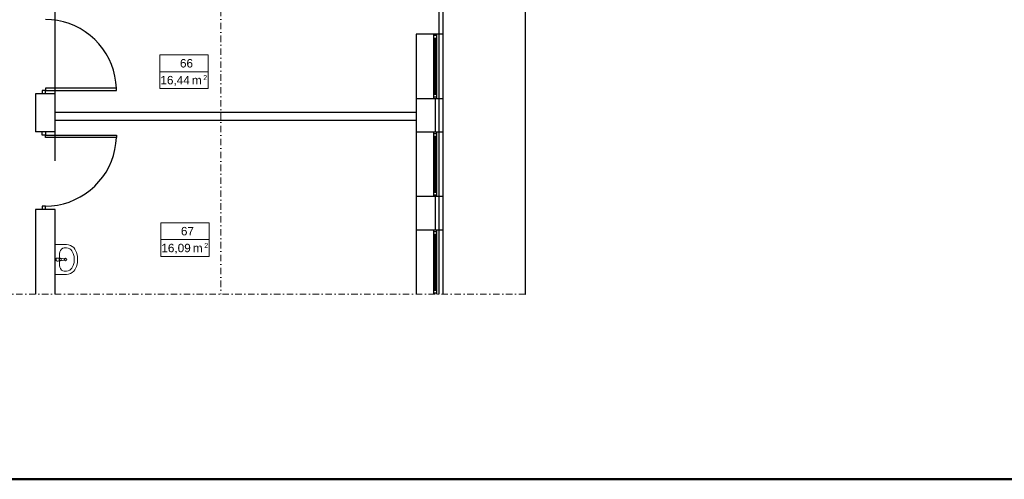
# Model space of a CAD drawing. Header units: millimetres. Extents: x -25785 to 64215, y 1802 to 45092.
# Tile 12 of 53: x 11866 to 27151, y 2956 to 10087. Entities that reach past the tile are written whole.
import ezdxf
from ezdxf.enums import TextEntityAlignment as Align

# ---------------------------------------------------------------- set-up
doc = ezdxf.new("R2010")
doc.units = ezdxf.units.MM
doc.header["$MEASUREMENT"] = 0
doc.linetypes.add('DASHDOTX2', pattern=[2, 1, -0.5, 0, -0.5])
for name, color, linetype, lineweight in [('2D - Rysunki i Obrazki_Nr_pióra__4', 84, 'Continuous', 13), ('G-Ramka', 5, 'Continuous', 50), ('GA Opis pomieszczeń', 7, 'Continuous', 15), ('Osie', 6, 'DASHDOTX2', 15), ('went grawita', 150, 'Continuous', 13)]:
    doc.layers.add(name, color=color, linetype=linetype, lineweight=lineweight)
for name, color, linetype in [('Cienka', 8, 'Continuous'), ('Stolarka', 4, 'Continuous'), ('Ściany', 2, 'Continuous')]:
    doc.layers.add(name, color=color, linetype=linetype)
doc.styles.add('ARIAL', font='arial.ttf')
doc.linetypes.add('BATTING', pattern='A,0.0001,-0.1,[134,ltypeshp.shx,S=0.1,R=0,X=-0.1,Y=0],-0.2,[134,ltypeshp.shx,S=0.1,R=180,X=0.1,Y=0],-0.1', length=0.4001)
doc.dimstyles.get("Standard").update_dxf_attribs({"dimtxt": 0.18, "dimasz": 0.18, "dimexe": 0.18, "dimexo": 0.0625, "dimgap": 0.09, "dimtad": 0, "dimtih": 1, "dimtoh": 1, "dimdec": 4, "dimzin": 0, "dimdsep": 46, "dimtxsty": 'Standard', "dimcen": 0.09, "dimadec": 0, "dimazin": 0, "dimtfac": 1, "dimtdec": 4, "dimtofl": 0, "dimtmove": 0, "dimatfit": 3, "dimfxl": 1, "dimtolj": 1, "dimtzin": 0, "dimarcsym": 0})

# ---------------------------------------------------------------- blocks, each defined once
blk = doc.blocks.new('opis_pom')
for p, q in [((-57.5, 20), (-0.2, 20)), ((-57.5, -20), (-57.5, 20)), ((-57.5, -20), (-0.2, -20))]:
    blk.add_line(p, q)
at = {"ltscale": 10}
for p, q in [((-0.2, -20), (-0.2, 20)), ((-57.5, 0), (-0.2, 0))]:
    blk.add_line(p, q, dxfattribs=at)
at = {"ltscale": 20, "style": 'ARIAL'}
for s, height, p in [('m', 10, (-7.9, -5)), ('2', 6, (-1.4, -4))]:
    blk.add_text(s, height=height, dxfattribs=at).set_placement(p, align=Align.TOP_RIGHT)
at = {"ltscale": 10, "width": 0.7}
blk.add_attdef('NUMER_POM', text='', height=10, dxfattribs=at).set_placement((-80.1, 2), align=Align.BOTTOM_RIGHT)
blk.add_attdef('POWIERZCHNIA', text='', height=10, dxfattribs=at).set_placement((-103.4, -5), align=Align.TOP_LEFT)
blk = doc.blocks.new('*U3')
at = {"layer": 'G-Ramka', "color": 5}
blk.add_lwpolyline([(35, 415), (35, 15), (870.05, 15), (870.05, 415)], close=True, dxfattribs=at)
blk = doc.blocks.new('*D4')
at = {"layer": 'Defpoints', "color": 0}
for p in [(12114, 20782), (19717, 20782), (19715, 5830)]:
    blk.add_point(p, dxfattribs=at)
at = {"layer": 'went grawita', "color": 0, "lineweight": -2}
for p, q in [((12114, 20782), (19717, 20782)), ((19717, 20782), (19717, 13306)), ((19717, 5830), (19717, 13306)), ((19715, 5830), (19717, 5830))]:
    blk.add_line(p, q, dxfattribs=at)
at = {"layer": 'went grawita', "color": 0}
for points in [[(19717, 20782), (19717, 20782), (19717, 20782)], [(19717, 5830), (19717, 5830), (19717, 5830)]]:
    blk.add_solid(points, dxfattribs=at)
at = {"layer": 'went grawita', "color": 0, "insert": (19717, 13306), "char_height": 0.18, "attachment_point": 5}
blk.add_mtext('\\A1;14952.1229', dxfattribs=at)

msp = doc.modelspace()

# ---------------------------------------------------------------- linework, layer by layer
at = {"layer": '2D - Rysunki i Obrazki_Nr_pióra__4', "linetype": 'Continuous', "flags": 128}
for points in [[(12414.5539, 6596.35571), (12592.36245, 6596.35571)], [(12414.5539, 6134.87316), (12414.5539, 6596.35571)], [(12626.22174, 6592.13118), (12592.36245, 6596.35571)], [(12655.8565, 6583.61907), (12626.22174, 6592.13118)], [(12681.26673, 6566.72095), (12655.8565, 6583.61907)], [(12486.49701, 6456.63097), (12482.27248, 6452.40644)], [(12490.78459, 6486.26573), (12486.49701, 6456.63097)], [(12486.49701, 6274.59789), (12486.49701, 6456.63097)], [(12499.23365, 6507.45143), (12490.78459, 6486.26573)], [(12516.13177, 6528.57408), (12499.23365, 6507.45143)], [(12537.31746, 6541.31072), (12516.13177, 6528.57408)], [(12558.50316, 6545.53525), (12537.31746, 6541.31072)], [(12558.50316, 6545.53525), (12592.36245, 6545.53525)], [(12617.77268, 6541.31072), (12592.36245, 6545.53525)], [(12643.11986, 6532.86166), (12617.77268, 6541.31072)], [(12660.08103, 6520.12502), (12643.11986, 6532.86166)], [(12676.97915, 6499.00237), (12660.08103, 6520.12502)], [(12698.16485, 6456.63097), (12676.97915, 6499.00237)], [(12706.6139, 6549.75978), (12681.26673, 6566.72095)], [(12710.90149, 6410.03505), (12698.16485, 6456.63097)], [(12723.57507, 6524.34955), (12706.6139, 6549.75978)], [(12748.9853, 6473.52909), (12723.57507, 6524.34955)], [(12761.65889, 6418.54716), (12748.9853, 6473.52909)], [(12435.7396, 6384.68787), (12427.22749, 6371.95123)], [(12427.22749, 6371.95123), (12427.22749, 6359.27764)], [(12427.22749, 6359.27764), (12435.7396, 6346.541)], [(12435.7396, 6384.68787), (12431.45202, 6371.95123)], [(12431.45202, 6371.95123), (12431.45202, 6359.27764)], [(12431.45202, 6359.27764), (12435.7396, 6346.541)], [(12448.41319, 6388.9124), (12435.7396, 6384.68787)], [(12448.41319, 6388.9124), (12435.7396, 6384.68787)], [(12435.7396, 6346.541), (12448.41319, 6342.31647)], [(12435.7396, 6346.541), (12448.41319, 6342.31647)], [(12452.63772, 6388.9124), (12448.41319, 6388.9124)], [(12461.08678, 6388.9124), (12448.41319, 6388.9124)], [(12452.63772, 6342.31647), (12448.41319, 6342.31647)], [(12448.41319, 6342.31647), (12461.08678, 6342.31647)], [(12494.94607, 6388.9124), (12452.63772, 6388.9124)], [(12494.94607, 6346.541), (12452.63772, 6342.31647)], [(12478.04795, 6380.40029), (12478.04795, 6350.82858)], [(12490.78459, 6380.40029), (12478.04795, 6380.40029)], [(12478.04795, 6380.40029), (12478.04795, 6350.82858)], [(12478.04795, 6350.82858), (12490.78459, 6350.82858)], [(12486.49701, 6274.59789), (12490.78459, 6249.18766)], [(12503.45818, 6376.17576), (12490.78459, 6380.40029)], [(12490.78459, 6350.82858), (12503.45818, 6355.05311)], [(12507.68271, 6380.40029), (12494.94607, 6388.9124)], [(12503.45818, 6380.40029), (12494.94607, 6388.9124)], [(12494.94607, 6346.541), (12507.68271, 6350.82858)], [(12494.94607, 6346.541), (12503.45818, 6350.82858)], [(12503.45818, 6384.68787), (12558.50316, 6376.17576)], [(12511.90724, 6371.95123), (12503.45818, 6380.40029)], [(12507.68271, 6367.7267), (12503.45818, 6376.17576)], [(12503.45818, 6355.05311), (12507.68271, 6367.7267)], [(12503.45818, 6350.82858), (12511.90724, 6359.27764)], [(12558.50316, 6355.05311), (12503.45818, 6346.541)], [(12511.90724, 6371.95123), (12507.68271, 6380.40029)], [(12507.68271, 6350.82858), (12511.90724, 6359.27764)], [(12511.90724, 6359.27764), (12511.90724, 6371.95123)], [(12511.90724, 6359.27764), (12511.90724, 6371.95123)], [(12562.72769, 6376.17576), (12558.50316, 6367.7267)], [(12562.72769, 6371.95123), (12558.50316, 6376.17576)], [(12558.50316, 6367.7267), (12562.72769, 6359.27764)], [(12558.50316, 6355.05311), (12562.72769, 6359.27764)], [(12566.95222, 6380.40029), (12562.72769, 6376.17576)], [(12566.95222, 6367.7267), (12562.72769, 6371.95123)], [(12562.72769, 6359.27764), (12566.95222, 6367.7267)], [(12562.72769, 6359.27764), (12566.95222, 6350.82858)], [(12575.40128, 6384.68787), (12566.95222, 6380.40029)], [(12566.95222, 6350.82858), (12575.40128, 6346.541)], [(12583.91339, 6380.40029), (12575.40128, 6384.68787)], [(12575.40128, 6346.541), (12583.91339, 6350.82858)], [(12592.36245, 6376.17576), (12583.91339, 6380.40029)], [(12583.91339, 6350.82858), (12592.36245, 6359.27764)], [(12596.58698, 6367.7267), (12592.36245, 6376.17576)], [(12592.36245, 6359.27764), (12596.58698, 6367.7267)], [(12676.97915, 6232.22649), (12698.16485, 6274.59789)], [(12698.16485, 6274.59789), (12710.90149, 6321.19382)], [(12710.90149, 6367.7267), (12710.90149, 6410.03505)], [(12710.90149, 6321.19382), (12710.90149, 6367.7267)], [(12748.9853, 6257.69978), (12761.65889, 6312.68171)], [(12765.94647, 6367.7267), (12761.65889, 6418.54716)], [(12761.65889, 6312.68171), (12765.94647, 6367.7267)], [(12414.5539, 6134.87316), (12592.36245, 6134.87316)], [(12490.78459, 6249.18766), (12499.23365, 6223.84049)], [(12499.23365, 6223.84049), (12516.13177, 6202.65479)], [(12516.13177, 6202.65479), (12537.31746, 6189.91815)], [(12537.31746, 6189.91815), (12558.50316, 6185.69362)], [(12558.50316, 6185.69362), (12592.36245, 6185.69362)], [(12592.36245, 6185.69362), (12617.77268, 6189.91815)], [(12592.36245, 6134.87316), (12626.22174, 6139.16074)], [(12617.77268, 6189.91815), (12643.11986, 6198.36721)], [(12626.22174, 6139.16074), (12655.8565, 6147.6098)], [(12643.11986, 6198.36721), (12660.08103, 6215.32838)], [(12655.8565, 6147.6098), (12681.26673, 6164.50792)], [(12660.08103, 6215.32838), (12676.97915, 6232.22649)], [(12681.26673, 6164.50792), (12706.6139, 6185.69362)], [(12706.6139, 6185.69362), (12723.57507, 6206.87932)], [(12723.57507, 6206.87932), (12748.9853, 6257.69978)]]:
    msp.add_lwpolyline(points, dxfattribs=at)
at = {"layer": 'Cienka', "linetype": 'BATTING', "ltscale": 150}
msp.add_line((18379.30569, 5830.07652), (18379.30569, 20549.40888), dxfattribs=at)
at = {"layer": 'Cienka', "linetype": 'Continuous', "flags": 128}
for points in [[(18438.54368, 9860.21452), (18438.54368, 10380.90353)], [(18438.54368, 8340.45583), (18438.54368, 8861.14484)], [(18438.54368, 6820.69714), (18438.54368, 7341.38615)]]:
    msp.add_lwpolyline(points, dxfattribs=at)
at = {"layer": 'Osie', "ltscale": 100}
for p, q in [((14990.29116, 41255.70129), (14990.29116, 5830.07652)), ((19714.88751, 5830.07652), (4398.76155, 5830.07652))]:
    msp.add_line(p, q, dxfattribs=at)
at = {"layer": 'Stolarka', "linetype": 'Continuous', "flags": 128}
for points in [[(12359.50891, 10084.619), (12266.38011, 10088.84353)], [(12452.63772, 10071.88236), (12359.50891, 10084.619)], [(12545.76652, 10054.98424), (12452.63772, 10071.88236)], [(12634.6708, 10025.34948), (12545.76652, 10054.98424)], [(12723.57507, 9991.4902), (12634.6708, 10025.34948)], [(12804.03029, 9949.1188), (12723.57507, 9991.4902)], [(12884.42246, 9898.29834), (12804.03029, 9949.1188)], [(12960.65314, 9843.3164), (12884.42246, 9898.29834)], [(13032.59625, 9779.82236), (12960.65314, 9843.3164)], [(18438.54368, 9860.21452), (18019.49559, 9860.21452)], [(18019.49559, 9860.21452), (18019.49559, 8861.14484)], [(18294.65747, 8861.14484), (18294.65747, 9860.21452)], [(18341.19035, 9839.09187), (18294.65747, 9839.09187)], [(18341.19035, 9792.49594), (18294.65747, 9792.49594)], [(18311.55559, 8924.63889), (18311.55559, 9792.49594)], [(18324.29223, 8924.63889), (18324.29223, 9792.49594)], [(18341.19035, 8861.14484), (18341.19035, 9860.21452)], [(18438.54368, 8861.14484), (18438.54368, 9860.21452)], [(13096.0903, 9712.10378), (13032.59625, 9779.82236)], [(13155.35981, 9635.87309), (13096.0903, 9712.10378)], [(13206.18027, 9559.64241), (13155.35981, 9635.87309)], [(13252.7762, 9475.02571), (13206.18027, 9559.64241)], [(13290.86002, 9390.34597), (13252.7762, 9475.02571)], [(13320.49478, 9301.44169), (13290.86002, 9390.34597)], [(13341.68048, 9212.53741), (13320.49478, 9301.44169)], [(13358.57859, 9119.40861), (13341.68048, 9212.53741)], [(13367.02765, 9026.2798), (12266.38011, 9026.2798)], [(12266.38011, 9026.2798), (12266.38011, 8988.19599)], [(13367.02765, 9026.2798), (13358.57859, 9119.40861)], [(13367.02765, 8988.19599), (13367.02765, 9026.2798)], [(12266.38011, 8988.19599), (12215.6227, 8988.19599)], [(12215.6227, 8988.19599), (12215.6227, 8937.37553)], [(12266.38011, 8937.37553), (12266.38011, 8988.19599)], [(12266.38011, 8988.19599), (13367.02765, 8988.19599)], [(18341.19035, 8924.63889), (18294.65747, 8924.63889)], [(18341.19035, 8882.33054), (18294.65747, 8882.33054)], [(18438.54368, 8861.14484), (18019.49559, 8861.14484)], [(12215.6227, 8293.92295), (12215.6227, 8344.68036)], [(12266.38011, 8293.92295), (12215.6227, 8293.92295)], [(12266.38011, 8344.68036), (12266.38011, 8293.92295)], [(12266.38011, 8293.92295), (13367.02765, 8293.92295)], [(12266.38011, 8260.06366), (12266.38011, 8293.92295)], [(13367.02765, 8260.06366), (12266.38011, 8260.06366)], [(13358.57859, 8166.87181), (13367.02765, 8260.06366)], [(13367.02765, 8293.92295), (13367.02765, 8260.06366)], [(18438.54368, 8340.45583), (18019.49559, 8340.45583)], [(18019.49559, 8340.45583), (18019.49559, 7341.38615)], [(18294.65747, 7341.38615), (18294.65747, 8340.45583)], [(18341.19035, 8315.0456), (18294.65747, 8315.0456)], [(18341.19035, 8272.73725), (18294.65747, 8272.73725)], [(18311.55559, 7404.8802), (18311.55559, 8272.73725)], [(18324.29223, 7404.8802), (18324.29223, 8272.73725)], [(18341.19035, 7341.38615), (18341.19035, 8340.45583)], [(18438.54368, 7341.38615), (18438.54368, 8340.45583)], [(13341.68048, 8073.743), (13358.57859, 8166.87181)], [(13290.86002, 7891.70992), (13320.49478, 7980.6142)], [(13320.49478, 7980.6142), (13341.68048, 8073.743)], [(13206.18027, 7722.41348), (13252.7762, 7807.09323)], [(13252.7762, 7807.09323), (13290.86002, 7891.70992)], [(13096.0903, 7574.23969), (13155.35981, 7646.18279)], [(13155.35981, 7646.18279), (13206.18027, 7722.41348)], [(12960.65314, 7442.96401), (13032.59625, 7502.29658)], [(13032.59625, 7502.29658), (13096.0903, 7574.23969)], [(12723.57507, 7294.85327), (12804.03029, 7337.16162)], [(12804.03029, 7337.16162), (12884.42246, 7383.75755)], [(12884.42246, 7383.75755), (12960.65314, 7442.96401)], [(18438.54368, 7341.38615), (18019.49559, 7341.38615)], [(18341.19035, 7404.8802), (18294.65747, 7404.8802)], [(18341.19035, 7362.57185), (18294.65747, 7362.57185)], [(12266.38011, 7193.27541), (12215.6227, 7193.27541)], [(12215.6227, 7193.27541), (12215.6227, 7142.45495)], [(12266.38011, 7193.27541), (12359.50891, 7197.49994)], [(12266.38011, 7142.45495), (12266.38011, 7193.27541)], [(12359.50891, 7197.49994), (12452.63772, 7210.17353)], [(12452.63772, 7210.17353), (12545.76652, 7231.35923)], [(12545.76652, 7231.35923), (12634.6708, 7256.76946)], [(12634.6708, 7256.76946), (12723.57507, 7294.85327)], [(18438.54368, 6820.69714), (18019.49559, 6820.69714)], [(18019.49559, 6820.69714), (18019.49559, 5830.07652)], [(18294.65747, 5830.07652), (18294.65747, 6820.69714)], [(18341.19035, 6795.28691), (18294.65747, 6795.28691)], [(18341.19035, 6752.97856), (18294.65747, 6752.97856)], [(18311.55559, 5885.1215), (18311.55559, 6752.97856)], [(18324.29223, 5885.1215), (18324.29223, 6752.97856)], [(18341.19035, 5830.07652), (18341.19035, 6820.69714)], [(18438.54368, 5830.07652), (18438.54368, 6820.69714)], [(18341.19035, 5885.1215), (18294.65747, 5885.1215)], [(18341.19035, 5842.81316), (18294.65747, 5842.81316)]]:
    msp.add_lwpolyline(points, dxfattribs=at)
at = {"layer": 'Ściany', "linetype": 'Continuous', "flags": 128}
for points in [[(12414.5539, 7895.93445), (12414.5539, 14245.96963)], [(12414.5539, 8937.37553), (12113.98179, 8937.37553)], [(12113.98179, 8937.37553), (12113.98179, 8344.68036)], [(12414.5539, 8344.68036), (12414.5539, 8937.37553)], [(18019.49559, 8861.14484), (18019.49559, 8340.45583)], [(18320.0677, 8340.45583), (18320.0677, 8861.14484)], [(18019.49559, 8645.25247), (12414.5539, 8645.25247)], [(12414.5539, 8526.71344), (18019.49559, 8526.71344)], [(12414.5539, 8344.68036), (12113.98179, 8344.68036)], [(18019.49559, 7341.38615), (18019.49559, 6820.69714)], [(18320.0677, 6820.69714), (18320.0677, 7341.38615)], [(12414.5539, 7142.45495), (12113.98179, 7142.45495)], [(12113.98179, 7142.45495), (12113.98179, 5830.07652)], [(12414.5539, 5830.07652), (12414.5539, 7142.45495)]]:
    msp.add_lwpolyline(points, dxfattribs=at)

# ---------------------------------------------------------------- block references
at = {"layer": 'G-Ramka', "xscale": 104.0400000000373, "yscale": 104.0400000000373, "zscale": 104.04}
msp.add_blockref('*U3', (-26824.93776, 1395.03104), dxfattribs=at)
at = {"layer": 'GA Opis pomieszczeń'}
ref = msp.add_blockref('opis_pom', (14794.8025, 9279.76116), dxfattribs=dict(at, xscale=13.07591999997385, yscale=13.07592000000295, zscale=13.07592000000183))
ref.add_attrib('NUMER_POM', '66', dxfattribs={"layer": '0', "ltscale": 10, "height": 130.7592, "style": 'ARIAL'}).set_placement((14557.14209, 9305.913), align=Align.BOTTOM_RIGHT)
ref.add_attrib('POWIERZCHNIA', '16,44', dxfattribs={"layer": '0', "ltscale": 10, "height": 130.7592, "style": 'ARIAL'}).set_placement((14507.13226, 9214.38156), align=Align.TOP_RIGHT)
ref = msp.add_blockref('opis_pom', (14809.60721, 6675.32211), dxfattribs=dict(at, xscale=13.07591999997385, yscale=13.07592000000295, zscale=13.07592000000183))
ref.add_attrib('NUMER_POM', '67', dxfattribs={"layer": '0', "ltscale": 10, "height": 130.7592, "style": 'ARIAL'}).set_placement((14571.94681, 6701.47395), align=Align.BOTTOM_RIGHT)
ref.add_attrib('POWIERZCHNIA', '16,09', dxfattribs={"layer": '0', "ltscale": 10, "height": 130.7592, "style": 'ARIAL'}).set_placement((14521.93697, 6609.94251), align=Align.TOP_RIGHT)

# ---------------------------------------------------------------- dimensions: what is measured, and where the dimension line sits
at = {"layer": 'went grawita'}
dim = msp.add_linear_dim(base=(19716.6852398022, 20782.1993652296), p1=(19714.8875132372, 5830.0765150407), p2=(12113.9817861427, 20782.1993652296), angle=90, dimstyle='Standard', override={"dimtxsty": 'Standard'}, dxfattribs=at)
dim.commit()
dim.dimension.update_dxf_attribs({"geometry": '*D4', "text_midpoint": (19716.6852398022, 13306.1379401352)})

doc.saveas('drawing.dxf')
